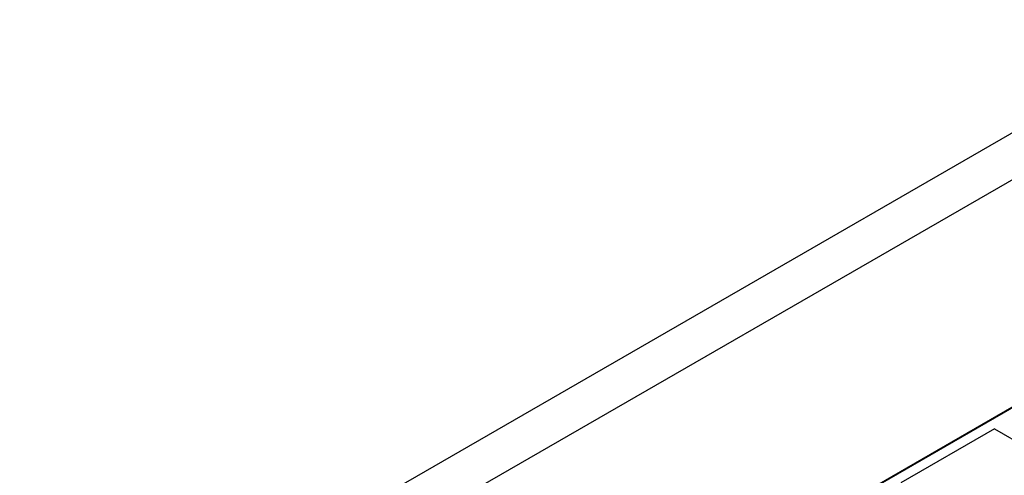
# Model space of a CAD drawing. Header units: millimetres. Extents: x 28 to 178, y 29 to 265.
# Tile 63 of 92: x 79.81 to 93.94, y 226.49 to 233.03. Entities that reach past the tile are written whole.
import ezdxf

# ---------------------------------------------------------------- set-up
doc = ezdxf.new("R2010")
doc.units = ezdxf.units.MM

msp = doc.modelspace()

# ---------------------------------------------------------------- linework, layer by layer
at = {"color": 7, "linetype": 'Continuous', "lineweight": 30}
for p, q in [((101.497, 235.706), (64.41, 214.296)), ((102.497, 235.607), (65.727, 214.38)), ((104.618, 233.566), (87.719, 223.81)), ((104.618, 233.558), (87.726, 223.806)), ((93.8, 227.157), (92.456, 226.382)), ((93.8, 227.157), (96.628, 225.524))]:
    msp.add_line(p, q, dxfattribs=at)

doc.saveas('drawing.dxf')
